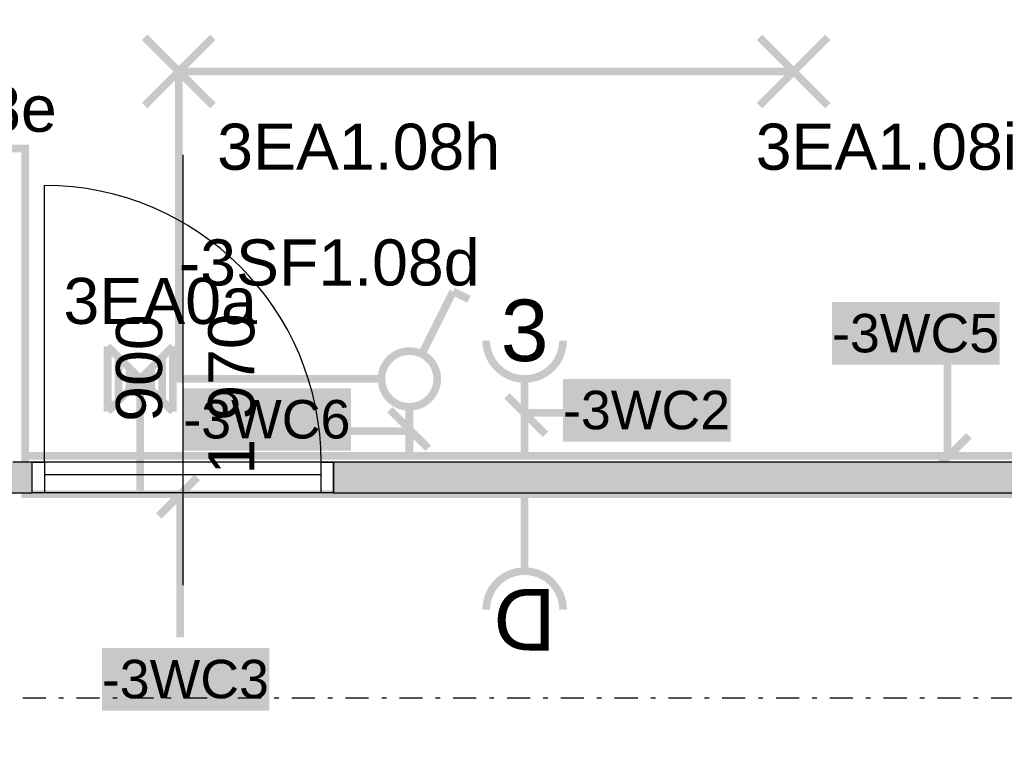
# Model space of a CAD drawing. Extents: x -12025 to 39812, y -28775 to 12.
# Tile 83 of 90: x 27483 to 30685, y -7217 to -4832. Entities that reach past the tile are written whole.
import ezdxf
from ezdxf.enums import TextEntityAlignment as Align

# ---------------------------------------------------------------- set-up
doc = ezdxf.new("R2010")
doc.units = 0
doc.header["$MEASUREMENT"] = 0
doc.linetypes.add('Čerchovaná S', pattern=[175, 75, -42.5, 15, -42.5])
for name, color, linetype in [('0 (Pozadí)', 254, 'Continuous'), ('OÚ Dukovany nouzové osvětlení', 36, 'Continuous'), ('OÚ Dukovany půdorys kóty 1NP', 7, 'Continuous'), ('OÚ Dukovany půdorys podklad 1NP', 7, 'Continuous'), ('OÚ Dukovany světla', 132, 'Continuous'), ('OÚ Dukovany zásuvky', 92, 'Continuous'), ('Zakladni', 7, 'Continuous')]:
    doc.layers.add(name, color=color, linetype=linetype)
doc.styles.add('Arial', font='txt')
doc.styles.add('Arial_B', font='txt')

# ---------------------------------------------------------------- blocks, each defined once
blk = doc.blocks.new('Zásuvka (19)')
at = {"color": 0, "linetype": 'Continuous', "const_width": 25}
blk.add_lwpolyline([(0, 250), (0, 125)], dxfattribs=at)
for points in [[(-125, 0, -0.414214), (0, 125)], [(0, 125, -0.414214), (125, 0)]]:
    blk.add_lwpolyline(points, format="xyb", dxfattribs=at)
at = {"color": 0, "linetype": 'Continuous', "style": 'Arial'}
blk.add_text('D', height=200, rotation=180, dxfattribs=at).set_placement((0, 66.9), align=Align.CENTER)
blk = doc.blocks.new('Jednopólový vypínač (19)')
at = {"color": 0, "linetype": 'Continuous', "const_width": 25}
for points in [[(142.4, 284.9), (38.8, 77.7)], [(142.4, 284.9), (194.2, 259)]]:
    blk.add_lwpolyline(points, dxfattribs=at)
for points in [[(0, 90.6, 0.414214), (-90.6, 0)], [(90.6, 0, 0.414214), (0, 90.6)], [(-90.6, 0, 0.414214), (0, -90.6)], [(0, -90.6, 0.414214), (90.6, 0)]]:
    blk.add_lwpolyline(points, format="xyb", dxfattribs=at)
at = {"color": 0, "linetype": 'Continuous', "style": 'Arial'}
blk.add_text('-3SF1.08d', height=150, dxfattribs=at).set_placement((-750, 303.9))
blk = doc.blocks.new('P_zarovkove_svitidlo (15)')
at = {"color": 0, "linetype": 'Continuous', "const_width": 25}
for points in [[(111, -111), (-111, 111)], [(-111, -111), (111, 111)]]:
    blk.add_lwpolyline(points, dxfattribs=at)
at = {"color": 0, "linetype": 'Continuous', "style": 'Arial'}
blk.add_text('3EA1.08i', height=150, dxfattribs=at).set_placement((-123.5, -319.6))
blk = doc.blocks.new('P_zarovkove_svitidlo (16)')
at = {"color": 0, "linetype": 'Continuous', "const_width": 25}
for points in [[(111, -111), (-111, 111)], [(-111, -111), (111, 111)]]:
    blk.add_lwpolyline(points, dxfattribs=at)
at = {"color": 0, "linetype": 'Continuous', "style": 'Arial'}
blk.add_text('3EA1.08h', height=150, dxfattribs=at).set_placement((125, -319.6))
blk = doc.blocks.new('Jednopólový vypínač (20)')
at = {"color": 0, "linetype": 'Continuous', "const_width": 25}
for points in [[(0, 90.6, 0.414214), (-90.6, 0)], [(90.6, 0, 0.414214), (0, 90.6)], [(-90.6, 0, 0.414214), (0, -90.6)], [(0, -90.6, 0.414214), (90.6, 0)]]:
    blk.add_lwpolyline(points, format="xyb", dxfattribs=at)
for points in [[(284.9, -142.4), (77.7, -38.8)], [(284.9, -142.4), (259, -194.2)]]:
    blk.add_lwpolyline(points, dxfattribs=at)
at = {"color": 0, "linetype": 'Continuous', "style": 'Arial'}
blk.add_text('-3SF1.08e', height=150, dxfattribs=at).set_placement((-125, 303.9))
blk = doc.blocks.new('Zásuvka (22)')
at = {"color": 0, "linetype": 'Continuous', "const_width": 25}
for points in [[(0, -125, -0.414214), (-125, 0)], [(125, 0, -0.414214), (0, -125)]]:
    blk.add_lwpolyline(points, format="xyb", dxfattribs=at)
blk.add_lwpolyline([(0, -250), (0, -125)], dxfattribs=at)
at = {"color": 0, "linetype": 'Continuous', "style": 'Arial'}
blk.add_text('3', height=200, dxfattribs=at).set_placement((0, -66.9), align=Align.CENTER)
blk = doc.blocks.new('(42)')
at = {"color": 7, "linetype": 'Continuous', "const_width": 25}
for points in [[(0, 520), (-125, 395)], [(-55, 460), (-55, 0)]]:
    blk.add_lwpolyline(points, dxfattribs=at)
at = {"layer": '0 (Pozadí)', "linetype": 'Continuous'}
blk.add_solid([(-310.1, -35), (235, -35), (-310.1, -238.5), (235, -238.5)], dxfattribs=at)
at = {"color": 7, "linetype": 'Continuous', "style": 'Arial_B'}
blk.add_text('-3WC3', height=125, dxfattribs=at).set_placement((-310.1, -198.5))
blk = doc.blocks.new('(43)')
at = {"color": 7, "linetype": 'Continuous', "const_width": 25}
for points in [[(-520, 0), (-395, -125)], [(-460, -55), (0, -55)]]:
    blk.add_lwpolyline(points, dxfattribs=at)
at = {"layer": '0 (Pozadí)', "linetype": 'Continuous'}
blk.add_solid([(-337.8, 55), (207.3, 55), (-337.8, -148.5), (207.3, -148.5)], dxfattribs=at)
at = {"color": 7, "linetype": 'Continuous', "style": 'Arial_B'}
blk.add_text('-3WC2', height=125, dxfattribs=at).set_placement((-337.8, -108.5))
blk = doc.blocks.new('(44)')
at = {"color": 7, "linetype": 'Continuous', "const_width": 25}
for points in [[(55, -460), (55, 0)], [(0, -520), (125, -395)]]:
    blk.add_lwpolyline(points, dxfattribs=at)
at = {"layer": '0 (Pozadí)', "linetype": 'Continuous'}
blk.add_solid([(-320, 40), (225.1, 40), (-320, -163.5), (225.1, -163.5)], dxfattribs=at)
at = {"color": 7, "linetype": 'Continuous', "style": 'Arial_B'}
blk.add_text('-3WC5', height=125, dxfattribs=at).set_placement((-320, -123.5))
blk = doc.blocks.new('(48)')
at = {"color": 7, "linetype": 'Continuous', "const_width": 25}
for points in [[(520, 0), (395, 125)], [(460, 55), (0, 55)]]:
    blk.add_lwpolyline(points, dxfattribs=at)
at = {"layer": '0 (Pozadí)', "linetype": 'Continuous'}
blk.add_solid([(-276.5, 195), (268.6, 195), (-276.5, -8.5), (268.6, -8.5)], dxfattribs=at)
at = {"color": 7, "linetype": 'Continuous', "style": 'Arial_B'}
blk.add_text('-3WC6', height=125, dxfattribs=at).set_placement((-276.5, 31.5))
blk = doc.blocks.new('Svítidlo pro nouzové osvětlení (11)')
at = {"color": 0, "linetype": 'Continuous', "const_width": 25}
for points in [[(-106.2, -106.2), (-106.2, 106.2)], [(-106.2, -106.2), (106.2, 106.2)], [(-106.2, 106.2), (106.2, -106.2)], [(106.2, -106.2), (106.2, 106.2)], [(-70.8, -70.8), (-70.8, 70.8)], [(70.8, -70.8), (70.8, 70.8)], [(-35.4, -35.4), (-35.4, 35.4)], [(35.4, -35.4), (35.4, 35.4)], [(0, -212.5), (0, 0)]]:
    blk.add_lwpolyline(points, dxfattribs=at)
at = {"color": 0, "linetype": 'Continuous', "style": 'Arial'}
blk.add_text('3EA0a', height=150, dxfattribs=at).set_placement((-250, 178.9))

msp = doc.modelspace()

# ---------------------------------------------------------------- linework, layer by layer
at = {"layer": 'OÚ Dukovany nouzové osvětlení', "linetype": 'Continuous', "const_width": 25}
msp.add_lwpolyline([(31462.5, -11250), (31500, -11250), (31500, -6375), (27875, -6375), (27875, -6212.5), (27875, -6375), (27500, -6375), (27500, -5250), (26500, -5250), (26500, -3750), (27250, -3750)], dxfattribs=at)
at = {"layer": 'OÚ Dukovany půdorys kóty 1NP', "color": 7, "linetype": 'Continuous'}
msp.add_line((28013, -5270.7), (28013, -6670.7), dxfattribs=at)
at = {"layer": 'OÚ Dukovany půdorys podklad 1NP', "color": 8, "linetype": 'Continuous'}
for p, q in [((27563, -6270.7), (27563, -5370.7)), ((28503, -6270.7), (27523, -6270.7)), ((27523, -6370.7), (27523, -6270.7)), ((27523, -6270.7), (27563, -6270.7)), ((27523, -6370.7), (27523, -6270.7)), ((27523, -6370.7), (27523, -6270.7)), ((27563, -6270.7), (27563, -6370.7)), ((28463, -6270.7), (27563, -6270.7)), ((27563, -6270.7), (27563, -6310.7)), ((28463, -6370.7), (28463, -6270.7)), ((28463, -6270.7), (28503, -6270.7)), ((28463, -6310.7), (28463, -6270.7)), ((28503, -6270.7), (28503, -6370.7)), ((28503, -6370.7), (28503, -6270.7)), ((28503, -6370.7), (28503, -6270.7)), ((27563, -6310.7), (28463, -6310.7)), ((28503, -6370.7), (27523, -6370.7)), ((27563, -6370.7), (27523, -6370.7)), ((28503, -6370.7), (28463, -6370.7))]:
    msp.add_line(p, q, dxfattribs=at)
at = {"layer": 'OÚ Dukovany půdorys podklad 1NP', "color": 7, "linetype": 'Continuous'}
for p, q in [((27523, -6270.7), (27460.5, -6270.7)), ((27523, -6370.7), (27523, -6270.7)), ((28503, -6370.7), (28503, -6270.7)), ((31497.2, -6270.7), (28503, -6270.7)), ((26462.5, -6370.7), (27523, -6370.7)), ((28503, -6370.7), (31497.2, -6370.7))]:
    msp.add_line(p, q, dxfattribs=at)
at = {"layer": 'OÚ Dukovany půdorys podklad 1NP', "color": 154, "linetype": 'Čerchovaná S'}
msp.add_line((22767.7, -7036.8), (36604.7, -7036.8), dxfattribs=at)
at = {"layer": 'OÚ Dukovany půdorys podklad 1NP', "color": 8, "linetype": 'Continuous'}
msp.add_arc((27563, -6270.7), 900, 0, 90, dxfattribs=at)
at = {"layer": 'OÚ Dukovany půdorys podklad 1NP', "color": 254, "linetype": 'Continuous'}
for points in [[(25972.1, -6370.7), (27523, -6370.7), (25972.1, -6270.7), (27523, -6270.7)], [(28503, -6370.7), (31497.2, -6370.7), (28503, -6270.7), (31497.2, -6270.7)]]:
    msp.add_solid(points, dxfattribs=at)
at = {"layer": 'OÚ Dukovany světla', "linetype": 'Continuous', "const_width": 25}
for points in [[(28750, -6090.6), (28750, -6250), (27500, -6250), (27500, -5250), (26500, -5250), (26500, -3750), (27125, -3750)], [(28659.4, -6000), (28000, -6000), (28000, -5312.5), (28000, -5000)], [(28000, -5000), (30000, -5000)]]:
    msp.add_lwpolyline(points, dxfattribs=at)
at = {"layer": 'OÚ Dukovany zásuvky', "linetype": 'Continuous', "const_width": 25}
for points in [[(30875, -10125), (31625, -10125), (31625, -6375), (27500, -6375), (27500, -5250), (26500, -5250), (26500, -3750), (27250, -3750)], [(29125, -6125), (29125, -6250), (27500, -6250)], [(31000, -6250), (27500, -6250)], [(29125, -6500), (29125, -6375)]]:
    msp.add_lwpolyline(points, dxfattribs=at)

# ---------------------------------------------------------------- block references
at = {"layer": 'OÚ Dukovany nouzové osvětlení', "linetype": 'Continuous'}
msp.add_blockref('Svítidlo pro nouzové osvětlení (11)', (27875, -6000), dxfattribs=at)
at = {"layer": 'OÚ Dukovany světla', "linetype": 'Continuous'}
for name, p in [('P_zarovkove_svitidlo (16)', (28000, -5000)), ('P_zarovkove_svitidlo (15)', (30000, -5000)), ('Jednopólový vypínač (20)', (26750, -5500)), ('Jednopólový vypínač (19)', (28750, -6000))]:
    msp.add_blockref(name, p, dxfattribs=at)
at = {"layer": 'OÚ Dukovany zásuvky', "linetype": 'Continuous'}
for name, p in [('Zásuvka (22)', (29125, -5875)), ('Zásuvka (19)', (29125, -6750))]:
    msp.add_blockref(name, p, dxfattribs=at)
at = {"layer": 'Zakladni', "color": 7, "linetype": 'Continuous'}
for name, p in [('(44)', (30445, -5790)), ('(43)', (29587.8, -6055)), ('(48)', (28291.5, -6225)), ('(42)', (28060.1, -6840))]:
    msp.add_blockref(name, p, dxfattribs=at)

# ---------------------------------------------------------------- texts
at = {"layer": 'OÚ Dukovany půdorys kóty 1NP', "color": 7, "linetype": 'Continuous', "style": 'Arial'}
for s, p in [('900', (27945.8, -6139.4)), ('1\xa0970', (28245.8, -6310.8))]:
    msp.add_text(s, height=150, rotation=90, dxfattribs=at).set_placement(p)

doc.saveas('drawing.dxf')
